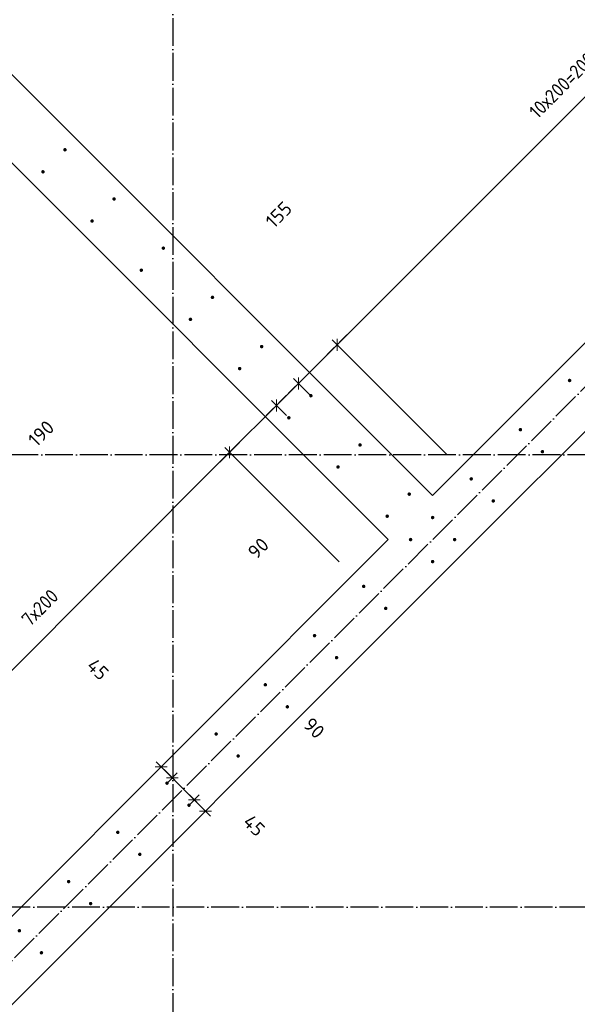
# Model space of a CAD drawing. Header units: millimetres. Extents: x -1001 to 124100, y -72947 to 40304.
# Tile 45 of 104: x 94709 to 96313, y -56379 to -53549. Entities that reach past the tile are written whole.
import ezdxf

# ---------------------------------------------------------------- set-up
doc = ezdxf.new("R2010")
doc.units = ezdxf.units.MM
doc.header["$PDMODE"] = 65
doc.linetypes.add('______11', pattern=[100, 80, -10, 0, -10])
doc.linetypes.add('______5', pattern=[220, 160, -20, 20, -20])
doc.layers.add('Арм.стержн. Выпуски', color=180, linetype='Continuous', lineweight=35)
doc.layers.add('Размерная линия_ общее_1', color=7, linetype='Continuous', lineweight=13)
doc.layers.add('Осевая линия_ общее', color=7, linetype='______5', lineweight=13, true_color=0xa0a0a0)
doc.styles.add('ISOCPEUR', font='ISOCPEUR')
doc.dimstyles.new('DIMSTYLE_11', dxfattribs={"dimtxt": 40, "dimasz": 40, "dimexe": 0, "dimexo": 0, "dimgap": 20, "dimtad": 2, "dimdec": 0, "dimrnd": 5, "dimzin": 12, "dimdsep": 46, "dimtxsty": 'ISOCPEUR', "dimblk1": 'ALL_ML_STRICH', "dimblk2": 'ALL_ML_STRICH', "dimsah": 1, "dimcen": 0, "dimclrd": 7, "dimclre": 256, "dimclrt": 7, "dimadec": 0, "dimazin": 0, "dimtfac": 1, "dimtdec": 0, "dimtix": 1, "dimtmove": 2, "dimatfit": 3, "dimfxl": 0, "dimtvp": 1.2, "dimtzin": 0, "dimlwd": 0, "dimlwe": -3, "dimarcsym": 0})
doc.dimstyles.new('DIMSTYLE_16', dxfattribs={"dimtxt": 40, "dimasz": 40, "dimexe": 0, "dimexo": 0, "dimgap": 20, "dimtad": 0, "dimdec": 0, "dimrnd": 5, "dimzin": 12, "dimdsep": 46, "dimtxsty": 'ISOCPEUR', "dimblk1": 'ALL_ML_STRICH', "dimblk2": 'ALL_ML_STRICH', "dimsah": 1, "dimcen": 0, "dimclrd": 7, "dimclre": 256, "dimclrt": 7, "dimadec": 0, "dimazin": 0, "dimtfac": 1, "dimtdec": 0, "dimtix": 1, "dimtmove": 2, "dimatfit": 3, "dimfxl": 0, "dimtzin": 0, "dimlwd": 0, "dimlwe": -3, "dimarcsym": 0})
doc.dimstyles.new('DIMSTYLE_9', dxfattribs={"dimtxt": 40, "dimasz": 40, "dimexe": 0, "dimexo": 0, "dimgap": 20, "dimtad": 2, "dimdec": 0, "dimrnd": 5, "dimzin": 12, "dimdsep": 46, "dimtxsty": 'ISOCPEUR', "dimblk1": 'ALL_ML_STRICH', "dimblk2": 'ALL_ML_STRICH', "dimsah": 1, "dimcen": 0, "dimclrd": 7, "dimclre": 256, "dimclrt": 7, "dimadec": 0, "dimazin": 0, "dimtfac": 1, "dimtdec": 0, "dimtix": 1, "dimtmove": 2, "dimatfit": 3, "dimfxl": 0, "dimtzin": 0, "dimlwd": 0, "dimlwe": -3, "dimarcsym": 0})

# ---------------------------------------------------------------- blocks, each defined once
blk = doc.blocks.new('СЛОЖНЫЙ_ОБЪЕКТ_0')
at = {"layer": 'Осевая линия_ общее', "color": 253, "linetype": '______11', "lineweight": -3, "true_color": 0xa0a0a0, "transparency": 33554687}
blk.add_line((87969.7, -62970.3), (101744.2, -49195.9), dxfattribs=at)
blk = doc.blocks.new('ALL_ML_STRICH')
at = {"color": 0, "linetype": 'ByBlock', "lineweight": -2}
for p, q in [((-1, 0), (0.5, 0)), ((-0.3, -0.3), (0.3, 0.3)), ((0, -0.5), (0, 0.5))]:
    blk.add_line(p, q, dxfattribs=at)
blk = doc.blocks.new('*D210')
at = {"layer": 'DEFPOINTS', "color": 7, "linetype": 'Continuous', "lineweight": 13, "transparency": 33554687}
for p in [(95116.2, -55696.6), (95186.1, -55690.3), (95107.7, -55705.1)]:
    blk.add_point(p, dxfattribs=at)
at = {"layer": 'Размерная линия_ общее_1', "color": 253, "linetype": 'Continuous', "lineweight": -2, "true_color": 0xa0a0a0, "transparency": 33554687}
for p, q in [((95116.2, -55696.6), (95116.2, -55696.6)), ((95148, -55728.4), (95148, -55728.4))]:
    blk.add_line(p, q, dxfattribs=at)
at = {"layer": 'Размерная линия_ общее_1', "color": 7, "linetype": 'Continuous', "lineweight": -2, "transparency": 33554687}
blk.add_line((95116.2, -55696.6), (95148, -55728.4), dxfattribs=at)
at = {"layer": 'Размерная линия_ общее_1', "color": 7, "linetype": 'Continuous', "lineweight": 13, "transparency": 33554687, "xscale": 40, "yscale": 40, "zscale": 40}
for p, rotation in [((95116.2, -55696.6), 135.0000000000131), ((95148, -55728.4), 315.0000000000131)]:
    blk.add_blockref('ALL_ML_STRICH', p, dxfattribs=dict(at, rotation=rotation))
at = {"layer": 'Размерная линия_ общее_1', "color": 7, "linetype": 'Continuous', "lineweight": 13, "transparency": 33554687, "insert": (94933.8, -55416.2), "char_height": 40, "width": 80, "attachment_point": 5, "rotation": 315, "style": 'ISOCPEUR'}
blk.add_mtext('\\A1;{45}', dxfattribs=at)
blk = doc.blocks.new('*D211')
at = {"layer": 'DEFPOINTS', "color": 7, "linetype": 'Continuous', "lineweight": 13, "transparency": 33554687}
for p in [(95186.1, -55690.3), (95148, -55728.4), (95249.4, -55753.6)]:
    blk.add_point(p, dxfattribs=at)
at = {"layer": 'Размерная линия_ общее_1', "color": 253, "linetype": 'Continuous', "lineweight": -2, "true_color": 0xa0a0a0, "transparency": 33554687}
for p, q in [((95148, -55728.4), (95148, -55728.4)), ((95211.3, -55791.7), (95211.3, -55791.7))]:
    blk.add_line(p, q, dxfattribs=at)
at = {"layer": 'Размерная линия_ общее_1', "color": 7, "linetype": 'Continuous', "lineweight": -2, "transparency": 33554687}
blk.add_line((95148, -55728.4), (95211.3, -55791.7), dxfattribs=at)
at = {"layer": 'Размерная линия_ общее_1', "color": 7, "linetype": 'Continuous', "lineweight": 13, "transparency": 33554687, "xscale": 40, "yscale": 40, "zscale": 40}
for p, rotation in [((95148, -55728.4), 135.0000000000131), ((95211.3, -55791.7), 315.0000000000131)]:
    blk.add_blockref('ALL_ML_STRICH', p, dxfattribs=dict(at, rotation=rotation))
at = {"layer": 'Размерная линия_ общее_1', "color": 7, "linetype": 'Continuous', "lineweight": 13, "transparency": 33554687, "insert": (95555.7, -55585.1), "char_height": 40, "width": 80, "attachment_point": 5, "rotation": 315, "style": 'ISOCPEUR'}
blk.add_mtext('\\A1;{90}', dxfattribs=at)
blk = doc.blocks.new('*D212')
at = {"layer": 'DEFPOINTS', "color": 7, "linetype": 'Continuous', "lineweight": 13, "transparency": 33554687}
for p in [(95249.4, -55753.6), (95211.3, -55791.7), (95230.2, -55837.1)]:
    blk.add_point(p, dxfattribs=at)
at = {"layer": 'Размерная линия_ общее_1', "color": 253, "linetype": 'Continuous', "lineweight": -2, "true_color": 0xa0a0a0, "transparency": 33554687}
for p, q in [((95211.3, -55791.7), (95211.3, -55791.7)), ((95243.4, -55823.9), (95243.4, -55823.9))]:
    blk.add_line(p, q, dxfattribs=at)
at = {"layer": 'Размерная линия_ общее_1', "color": 7, "linetype": 'Continuous', "lineweight": -2, "transparency": 33554687}
blk.add_line((95211.3, -55791.7), (95243.4, -55823.9), dxfattribs=at)
at = {"layer": 'Размерная линия_ общее_1', "color": 7, "linetype": 'Continuous', "lineweight": 13, "transparency": 33554687, "xscale": 40, "yscale": 40, "zscale": 40}
for p, rotation in [((95211.3, -55791.7), 135.0000000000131), ((95243.4, -55823.9), 315.0000000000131)]:
    blk.add_blockref('ALL_ML_STRICH', p, dxfattribs=dict(at, rotation=rotation))
at = {"layer": 'Размерная линия_ общее_1', "color": 7, "linetype": 'Continuous', "lineweight": 13, "transparency": 33554687, "insert": (95383.3, -55865.3), "char_height": 40, "width": 80, "attachment_point": 5, "rotation": 315, "style": 'ISOCPEUR'}
blk.add_mtext('\\A1;{45}', dxfattribs=at)
blk = doc.blocks.new('*D475')
at = {"layer": 'DEFPOINTS', "color": 7, "linetype": 'Continuous', "lineweight": 13, "transparency": 33554687}
for p in [(99707, -54010.6), (100196, -54499.5), (95811.9, -58883.6)]:
    blk.add_point(p, dxfattribs=at)
at = {"layer": 'Размерная линия_ общее_1', "color": 7, "linetype": 'Continuous', "lineweight": -2, "transparency": 33554687}
blk.add_line((99707, -54010.6), (95322.9, -58394.6), dxfattribs=at)
at = {"layer": 'Размерная линия_ общее_1', "color": 253, "linetype": 'Continuous', "lineweight": -2, "true_color": 0xa0a0a0, "transparency": 33554687}
for p, q in [((99707, -54010.6), (99707, -54010.6)), ((95322.9, -58394.6), (95322.9, -58394.6))]:
    blk.add_line(p, q, dxfattribs=at)
at = {"layer": 'Размерная линия_ общее_1', "color": 7, "linetype": 'Continuous', "lineweight": 13, "transparency": 33554687, "yscale": 40, "zscale": 40}
for p, xscale, rotation in [((99707, -54010.6), 40, 45.0000000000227), ((95322.9, -58394.6), 40.00000000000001, 225.0000000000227)]:
    blk.add_blockref('ALL_ML_STRICH', p, dxfattribs=dict(at, xscale=xscale, rotation=rotation))
at = {"layer": 'Размерная линия_ общее_1', "color": 7, "linetype": 'Continuous', "lineweight": 13, "transparency": 33554687, "insert": (97403.3, -56300.2), "char_height": 40, "width": 2, "attachment_point": 1, "rotation": 225, "line_spacing_factor": 0.60241, "style": 'ISOCPEUR'}
blk.add_mtext('31х200=6200', dxfattribs=at)
blk = doc.blocks.new('*D616')
at = {"layer": 'DEFPOINTS', "color": 7, "linetype": 'Continuous', "lineweight": 13, "transparency": 33554687}
for p in [(95698.4, -55178), (94323, -55782.4), (94708.5, -56167.9)]:
    blk.add_point(p, dxfattribs=at)
at = {"layer": 'Размерная линия_ общее_1', "color": 7, "linetype": 'Continuous', "lineweight": -2, "transparency": 33554687}
blk.add_line((94323, -55782.4), (95312.9, -54792.5), dxfattribs=at)
at = {"layer": 'Размерная линия_ общее_1', "color": 253, "linetype": 'Continuous', "lineweight": -2, "true_color": 0xa0a0a0, "transparency": 33554687}
for p, q in [((95627.7, -55107.2), (95312.9, -54792.5)), ((94637.8, -56097.2), (94323, -55782.4))]:
    blk.add_line(p, q, dxfattribs=at)
at = {"layer": 'Размерная линия_ общее_1', "color": 7, "linetype": 'Continuous', "lineweight": 13, "transparency": 33554687, "xscale": 40, "yscale": 40, "zscale": 40}
for p, rotation in [((95312.9, -54792.5), 44.999999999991), ((94323, -55782.4), 224.999999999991)]:
    blk.add_blockref('ALL_ML_STRICH', p, dxfattribs=dict(at, rotation=rotation))
at = {"layer": 'Размерная линия_ общее_1', "color": 7, "linetype": 'Continuous', "lineweight": 13, "transparency": 33554687, "insert": (94710.6, -55267.5), "char_height": 40, "width": 2, "attachment_point": 1, "rotation": 45, "line_spacing_factor": 0.60241, "style": 'ISOCPEUR'}
blk.add_mtext('\\W0.91;7х200', dxfattribs=at)
blk = doc.blocks.new('*D617')
at = {"layer": 'DEFPOINTS', "color": 7, "linetype": 'Continuous', "lineweight": 13, "transparency": 33554687}
for p in [(95483.1, -54693.3), (95312.9, -54792.5), (95698.4, -55178)]:
    blk.add_point(p, dxfattribs=at)
at = {"layer": 'Размерная линия_ общее_1', "color": 7, "linetype": 'Continuous', "lineweight": -2, "transparency": 33554687}
blk.add_line((95312.9, -54792.5), (95447.6, -54657.8), dxfattribs=at)
at = {"layer": 'Размерная линия_ общее_1', "color": 253, "linetype": 'Continuous', "lineweight": -2, "true_color": 0xa0a0a0, "transparency": 33554687}
for p, q in [((95476.5, -54686.6), (95447.6, -54657.8)), ((95627.7, -55107.2), (95312.9, -54792.5))]:
    blk.add_line(p, q, dxfattribs=at)
at = {"layer": 'Размерная линия_ общее_1', "color": 7, "linetype": 'Continuous', "lineweight": 13, "transparency": 33554687, "xscale": 40, "yscale": 40, "zscale": 40}
for p, rotation in [((95447.6, -54657.8), 44.999999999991), ((95312.9, -54792.5), 224.999999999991)]:
    blk.add_blockref('ALL_ML_STRICH', p, dxfattribs=dict(at, rotation=rotation))
at = {"layer": 'Размерная линия_ общее_1', "color": 7, "linetype": 'Continuous', "lineweight": 13, "transparency": 33554687, "insert": (94771, -54738.3), "char_height": 40, "width": 120, "attachment_point": 5, "rotation": 45, "style": 'ISOCPEUR'}
blk.add_mtext('\\A1;{190}', dxfattribs=at)
blk = doc.blocks.new('*D618')
at = {"layer": 'DEFPOINTS', "color": 7, "linetype": 'Continuous', "lineweight": 13, "transparency": 33554687}
for p in [(95546.4, -54630), (95447.6, -54657.8), (95483.1, -54693.3)]:
    blk.add_point(p, dxfattribs=at)
at = {"layer": 'Размерная линия_ общее_1', "color": 7, "linetype": 'Continuous', "lineweight": -2, "transparency": 33554687}
blk.add_line((95447.6, -54657.8), (95510.9, -54594.5), dxfattribs=at)
at = {"layer": 'Размерная линия_ общее_1', "color": 253, "linetype": 'Continuous', "lineweight": -2, "true_color": 0xa0a0a0, "transparency": 33554687}
for p, q in [((95546.4, -54630), (95510.9, -54594.5)), ((95476.5, -54686.6), (95447.6, -54657.8))]:
    blk.add_line(p, q, dxfattribs=at)
at = {"layer": 'Размерная линия_ общее_1', "color": 7, "linetype": 'Continuous', "lineweight": 13, "transparency": 33554687, "xscale": 40, "yscale": 40, "zscale": 40}
for p, rotation in [((95510.9, -54594.5), 44.999999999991), ((95447.6, -54657.8), 224.999999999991)]:
    blk.add_blockref('ALL_ML_STRICH', p, dxfattribs=dict(at, rotation=rotation))
at = {"layer": 'Размерная линия_ общее_1', "color": 7, "linetype": 'Continuous', "lineweight": 13, "transparency": 33554687, "insert": (95395.3, -55068.3), "char_height": 40, "width": 80, "attachment_point": 5, "rotation": 45, "style": 'ISOCPEUR'}
blk.add_mtext('\\A1;{90}', dxfattribs=at)
blk = doc.blocks.new('*D619')
at = {"layer": 'DEFPOINTS', "color": 7, "linetype": 'Continuous', "lineweight": 13, "transparency": 33554687}
for p in [(95510.9, -54594.5), (95546.4, -54630), (96007.5, -54868.9)]:
    blk.add_point(p, dxfattribs=at)
at = {"layer": 'Размерная линия_ общее_1', "color": 7, "linetype": 'Continuous', "lineweight": -2, "transparency": 33554687}
blk.add_line((95510.9, -54594.5), (95622, -54483.4), dxfattribs=at)
at = {"layer": 'Размерная линия_ общее_1', "color": 253, "linetype": 'Continuous', "lineweight": -2, "true_color": 0xa0a0a0, "transparency": 33554687}
for p, q in [((95936.8, -54798.2), (95622, -54483.4)), ((95546.4, -54630), (95510.9, -54594.5))]:
    blk.add_line(p, q, dxfattribs=at)
at = {"layer": 'Размерная линия_ общее_1', "color": 7, "linetype": 'Continuous', "lineweight": 13, "transparency": 33554687, "xscale": 40, "yscale": 40, "zscale": 40}
for p, rotation in [((95622, -54483.4), 44.999999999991), ((95510.9, -54594.5), 224.999999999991)]:
    blk.add_blockref('ALL_ML_STRICH', p, dxfattribs=dict(at, rotation=rotation))
at = {"layer": 'Размерная линия_ общее_1', "color": 7, "linetype": 'Continuous', "lineweight": 13, "transparency": 33554687, "insert": (95454, -54109.4), "char_height": 40, "width": 120, "attachment_point": 5, "rotation": 45, "style": 'ISOCPEUR'}
blk.add_mtext('\\A1;{155}', dxfattribs=at)
blk = doc.blocks.new('*D620')
at = {"layer": 'DEFPOINTS', "color": 7, "linetype": 'Continuous', "lineweight": 13, "transparency": 33554687}
for p in [(97421.7, -53454.7), (95622, -54483.4), (96007.5, -54868.9)]:
    blk.add_point(p, dxfattribs=at)
at = {"layer": 'Размерная линия_ общее_1', "color": 7, "linetype": 'Continuous', "lineweight": -2, "transparency": 33554687}
blk.add_line((95622, -54483.4), (97036.2, -53069.2), dxfattribs=at)
at = {"layer": 'Размерная линия_ общее_1', "color": 253, "linetype": 'Continuous', "lineweight": -2, "true_color": 0xa0a0a0, "transparency": 33554687}
for p, q in [((97351, -53384), (97036.2, -53069.2)), ((95936.8, -54798.2), (95622, -54483.4))]:
    blk.add_line(p, q, dxfattribs=at)
at = {"layer": 'Размерная линия_ общее_1', "color": 7, "linetype": 'Continuous', "lineweight": 13, "transparency": 33554687, "xscale": 40, "yscale": 40, "zscale": 40}
for p, rotation in [((97036.2, -53069.2), 44.999999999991), ((95622, -54483.4), 224.999999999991)]:
    blk.add_blockref('ALL_ML_STRICH', p, dxfattribs=dict(at, rotation=rotation))
at = {"layer": 'Размерная линия_ общее_1', "color": 7, "linetype": 'Continuous', "lineweight": 13, "transparency": 33554687, "insert": (96170.3, -53807.8), "char_height": 40, "width": 2, "attachment_point": 1, "rotation": 45, "line_spacing_factor": 0.60241, "style": 'ISOCPEUR'}
blk.add_mtext('\\W0.91;10х200=2000', dxfattribs=at)

msp = doc.modelspace()

# ---------------------------------------------------------------- hatches: boundary and pattern name
at = {"layer": 'Арм.стержн. Выпуски', "linetype": 'Continuous', "lineweight": 35, "transparency": 33554687}
for points in [[(94844.3, -53922.9), (94843.9, -53920.9), (94842.8, -53919.3), (94841.2, -53918.2), (94839.3, -53917.9), (94837.4, -53918.2), (94835.8, -53919.3), (94834.7, -53920.9), (94834.3, -53922.9), (94834.7, -53924.8), (94835.8, -53926.4), (94837.4, -53927.5), (94839.3, -53927.9), (94841.2, -53927.5), (94842.8, -53926.4), (94843.9, -53924.8)], [(94781, -53986.2), (94780.6, -53984.3), (94779.5, -53982.6), (94777.9, -53981.5), (94776, -53981.2), (94774.1, -53981.5), (94772.5, -53982.6), (94771.4, -53984.3), (94771, -53986.2), (94771.4, -53988.1), (94772.5, -53989.7), (94774.1, -53990.8), (94776, -53991.2), (94777.9, -53990.8), (94779.5, -53989.7), (94780.6, -53988.1)], [(94985.7, -54064.3), (94985.3, -54062.4), (94984.3, -54060.7), (94982.6, -54059.7), (94980.7, -54059.3), (94978.8, -54059.7), (94977.2, -54060.7), (94976.1, -54062.4), (94975.7, -54064.3), (94976.1, -54066.2), (94977.2, -54067.8), (94978.8, -54068.9), (94980.7, -54069.3), (94982.6, -54068.9), (94984.3, -54067.8), (94985.3, -54066.2)], [(94922.4, -54127.6), (94922, -54125.7), (94920.9, -54124.1), (94919.3, -54123), (94917.4, -54122.6), (94915.5, -54123), (94913.9, -54124.1), (94912.8, -54125.7), (94912.4, -54127.6), (94912.8, -54129.5), (94913.9, -54131.1), (94915.5, -54132.2), (94917.4, -54132.6), (94919.3, -54132.2), (94920.9, -54131.1), (94922, -54129.5)], [(95127.1, -54205.7), (95126.8, -54203.8), (95125.7, -54202.2), (95124.1, -54201.1), (95122.1, -54200.7), (95120.2, -54201.1), (95118.6, -54202.2), (95117.5, -54203.8), (95117.1, -54205.7), (95117.5, -54207.6), (95118.6, -54209.2), (95120.2, -54210.3), (95122.1, -54210.7), (95124.1, -54210.3), (95125.7, -54209.2), (95126.8, -54207.6)], [(95063.8, -54269), (95063.5, -54267.1), (95062.4, -54265.5), (95060.7, -54264.4), (95058.8, -54264), (95056.9, -54264.4), (95055.3, -54265.5), (95054.2, -54267.1), (95053.8, -54269), (95054.2, -54270.9), (95055.3, -54272.5), (95056.9, -54273.6), (95058.8, -54274), (95060.7, -54273.6), (95062.4, -54272.5), (95063.5, -54270.9)], [(95268.6, -54347.1), (95268.2, -54345.2), (95267.1, -54343.6), (95265.5, -54342.5), (95263.6, -54342.1), (95261.6, -54342.5), (95260, -54343.6), (95258.9, -54345.2), (95258.6, -54347.1), (95258.9, -54349), (95260, -54350.7), (95261.6, -54351.7), (95263.6, -54352.1), (95265.5, -54351.7), (95267.1, -54350.7), (95268.2, -54349)], [(95205.3, -54410.4), (95204.9, -54408.5), (95203.8, -54406.9), (95202.2, -54405.8), (95200.3, -54405.4), (95198.3, -54405.8), (95196.7, -54406.9), (95195.6, -54408.5), (95195.3, -54410.4), (95195.6, -54412.3), (95196.7, -54414), (95198.3, -54415), (95200.3, -54415.4), (95202.2, -54415), (95203.8, -54414), (95204.9, -54412.3)], [(95410, -54488.5), (95409.6, -54486.6), (95408.5, -54485), (95406.9, -54483.9), (95405, -54483.5), (95403.1, -54483.9), (95401.4, -54485), (95400.4, -54486.6), (95400, -54488.5), (95400.4, -54490.5), (95401.4, -54492.1), (95403.1, -54493.2), (95405, -54493.5), (95406.9, -54493.2), (95408.5, -54492.1), (95409.6, -54490.5)], [(95346.7, -54551.9), (95346.3, -54549.9), (95345.2, -54548.3), (95343.6, -54547.2), (95341.7, -54546.9), (95339.8, -54547.2), (95338.1, -54548.3), (95337.1, -54549.9), (95336.7, -54551.9), (95337.1, -54553.8), (95338.1, -54555.4), (95339.8, -54556.5), (95341.7, -54556.9), (95343.6, -54556.5), (95345.2, -54555.4), (95346.3, -54553.8)], [(96295.3, -54586), (96294.9, -54584.1), (96293.9, -54582.5), (96292.2, -54581.4), (96290.3, -54581), (96288.4, -54581.4), (96286.8, -54582.5), (96285.7, -54584.1), (96285.3, -54586), (96285.7, -54588), (96286.8, -54589.6), (96288.4, -54590.7), (96290.3, -54591), (96292.2, -54590.7), (96293.9, -54589.6), (96294.9, -54588)], [(95551.4, -54630), (95551, -54628.1), (95549.9, -54626.4), (95548.3, -54625.3), (95546.4, -54625), (95544.5, -54625.3), (95542.9, -54626.4), (95541.8, -54628.1), (95541.4, -54630), (95541.8, -54631.9), (95542.9, -54633.5), (95544.5, -54634.6), (95546.4, -54635), (95548.3, -54634.6), (95549.9, -54633.5), (95551, -54631.9)], [(95488.1, -54693.3), (95487.7, -54691.4), (95486.6, -54689.7), (95485, -54688.7), (95483.1, -54688.3), (95481.2, -54688.7), (95479.6, -54689.7), (95478.5, -54691.4), (95478.1, -54693.3), (95478.5, -54695.2), (95479.6, -54696.8), (95481.2, -54697.9), (95483.1, -54698.3), (95485, -54697.9), (95486.6, -54696.8), (95487.7, -54695.2)], [(96153.9, -54727.5), (96153.5, -54725.5), (96152.4, -54723.9), (96150.8, -54722.8), (96148.9, -54722.5), (96147, -54722.8), (96145.4, -54723.9), (96144.3, -54725.5), (96143.9, -54727.5), (96144.3, -54729.4), (96145.4, -54731), (96147, -54732.1), (96148.9, -54732.5), (96150.8, -54732.1), (96152.4, -54731), (96153.5, -54729.4)], [(95692.8, -54771.4), (95692.4, -54769.5), (95691.4, -54767.8), (95689.7, -54766.8), (95687.8, -54766.4), (95685.9, -54766.8), (95684.3, -54767.8), (95683.2, -54769.5), (95682.8, -54771.4), (95683.2, -54773.3), (95684.3, -54774.9), (95685.9, -54776), (95687.8, -54776.4), (95689.7, -54776), (95691.4, -54774.9), (95692.4, -54773.3)], [(96217.2, -54790.8), (96216.8, -54788.9), (96215.7, -54787.2), (96214.1, -54786.1), (96212.2, -54785.8), (96210.3, -54786.1), (96208.7, -54787.2), (96207.6, -54788.9), (96207.2, -54790.8), (96207.6, -54792.7), (96208.7, -54794.3), (96210.3, -54795.4), (96212.2, -54795.8), (96214.1, -54795.4), (96215.7, -54794.3), (96216.8, -54792.7)], [(95629.5, -54834.7), (95629.1, -54832.8), (95628.1, -54831.2), (95626.4, -54830.1), (95624.5, -54829.7), (95622.6, -54830.1), (95621, -54831.2), (95619.9, -54832.8), (95619.5, -54834.7), (95619.9, -54836.6), (95621, -54838.2), (95622.6, -54839.3), (95624.5, -54839.7), (95626.4, -54839.3), (95628.1, -54838.2), (95629.1, -54836.6)], [(96012.5, -54868.9), (96012.1, -54867), (96011, -54865.3), (96009.4, -54864.3), (96007.5, -54863.9), (96005.6, -54864.3), (96003.9, -54865.3), (96002.9, -54867), (96002.5, -54868.9), (96002.9, -54870.8), (96003.9, -54872.4), (96005.6, -54873.5), (96007.5, -54873.9), (96009.4, -54873.5), (96011, -54872.4), (96012.1, -54870.8)], [(95834.2, -54912.8), (95833.9, -54910.9), (95832.8, -54909.3), (95831.2, -54908.2), (95829.2, -54907.8), (95827.3, -54908.2), (95825.7, -54909.3), (95824.6, -54910.9), (95824.2, -54912.8), (95824.6, -54914.7), (95825.7, -54916.3), (95827.3, -54917.4), (95829.2, -54917.8), (95831.2, -54917.4), (95832.8, -54916.3), (95833.9, -54914.7)], [(96075.8, -54932.2), (96075.4, -54930.3), (96074.3, -54928.7), (96072.7, -54927.6), (96070.8, -54927.2), (96068.9, -54927.6), (96067.3, -54928.7), (96066.2, -54930.3), (96065.8, -54932.2), (96066.2, -54934.1), (96067.3, -54935.7), (96068.9, -54936.8), (96070.8, -54937.2), (96072.7, -54936.8), (96074.3, -54935.7), (96075.4, -54934.1)], [(95770.9, -54976.1), (95770.6, -54974.2), (95769.5, -54972.6), (95767.9, -54971.5), (95765.9, -54971.1), (95764, -54971.5), (95762.4, -54972.6), (95761.3, -54974.2), (95760.9, -54976.1), (95761.3, -54978), (95762.4, -54979.7), (95764, -54980.7), (95765.9, -54981.1), (95767.9, -54980.7), (95769.5, -54979.7), (95770.6, -54978)], [(95901.4, -54980), (95901, -54978), (95899.9, -54976.4), (95898.3, -54975.3), (95896.4, -54975), (95894.5, -54975.3), (95892.9, -54976.4), (95891.8, -54978), (95891.4, -54980), (95891.8, -54981.9), (95892.9, -54983.5), (95894.5, -54984.6), (95896.4, -54985), (95898.3, -54984.6), (95899.9, -54983.5), (95901, -54981.9)], [(95838.1, -55043.3), (95837.7, -55041.4), (95836.6, -55039.7), (95835, -55038.7), (95833.1, -55038.3), (95831.2, -55038.7), (95829.6, -55039.7), (95828.5, -55041.4), (95828.1, -55043.3), (95828.5, -55045.2), (95829.6, -55046.8), (95831.2, -55047.9), (95833.1, -55048.3), (95835, -55047.9), (95836.6, -55046.8), (95837.7, -55045.2)], [(95964.7, -55043.3), (95964.3, -55041.4), (95963.2, -55039.7), (95961.6, -55038.7), (95959.7, -55038.3), (95957.8, -55038.7), (95956.2, -55039.7), (95955.1, -55041.4), (95954.7, -55043.3), (95955.1, -55045.2), (95956.2, -55046.8), (95957.8, -55047.9), (95959.7, -55048.3), (95961.6, -55047.9), (95963.2, -55046.8), (95964.3, -55045.2)], [(95901.4, -55106.6), (95901, -55104.7), (95899.9, -55103), (95898.3, -55102), (95896.4, -55101.6), (95894.5, -55102), (95892.9, -55103), (95891.8, -55104.7), (95891.4, -55106.6), (95891.8, -55108.5), (95892.9, -55110.1), (95894.5, -55111.2), (95896.4, -55111.6), (95898.3, -55111.2), (95899.9, -55110.1), (95901, -55108.5)], [(95703.4, -55178), (95703, -55176), (95701.9, -55174.4), (95700.3, -55173.3), (95698.4, -55173), (95696.5, -55173.3), (95694.9, -55174.4), (95693.8, -55176), (95693.4, -55178), (95693.8, -55179.9), (95694.9, -55181.5), (95696.5, -55182.6), (95698.4, -55183), (95700.3, -55182.6), (95701.9, -55181.5), (95703, -55179.9)], [(95766.7, -55241.3), (95766.3, -55239.3), (95765.3, -55237.7), (95763.6, -55236.6), (95761.7, -55236.3), (95759.8, -55236.6), (95758.2, -55237.7), (95757.1, -55239.3), (95756.7, -55241.3), (95757.1, -55243.2), (95758.2, -55244.8), (95759.8, -55245.9), (95761.7, -55246.3), (95763.6, -55245.9), (95765.3, -55244.8), (95766.3, -55243.2)], [(95562, -55319.4), (95561.6, -55317.5), (95560.5, -55315.8), (95558.9, -55314.8), (95557, -55314.4), (95555.1, -55314.8), (95553.5, -55315.8), (95552.4, -55317.5), (95552, -55319.4), (95552.4, -55321.3), (95553.5, -55322.9), (95555.1, -55324), (95557, -55324.4), (95558.9, -55324), (95560.5, -55322.9), (95561.6, -55321.3)], [(95625.3, -55382.7), (95624.9, -55380.8), (95623.8, -55379.1), (95622.2, -55378.1), (95620.3, -55377.7), (95618.4, -55378.1), (95616.8, -55379.1), (95615.7, -55380.8), (95615.3, -55382.7), (95615.7, -55384.6), (95616.8, -55386.2), (95618.4, -55387.3), (95620.3, -55387.7), (95622.2, -55387.3), (95623.8, -55386.2), (95624.9, -55384.6)], [(95420.6, -55460.8), (95420.2, -55458.9), (95419.1, -55457.3), (95417.5, -55456.2), (95415.6, -55455.8), (95413.7, -55456.2), (95412, -55457.3), (95411, -55458.9), (95410.6, -55460.8), (95411, -55462.7), (95412, -55464.3), (95413.7, -55465.4), (95415.6, -55465.8), (95417.5, -55465.4), (95419.1, -55464.3), (95420.2, -55462.7)], [(95483.9, -55524.1), (95483.5, -55522.2), (95482.4, -55520.6), (95480.8, -55519.5), (95478.9, -55519.1), (95477, -55519.5), (95475.3, -55520.6), (95474.3, -55522.2), (95473.9, -55524.1), (95474.3, -55526), (95475.3, -55527.6), (95477, -55528.7), (95478.9, -55529.1), (95480.8, -55528.7), (95482.4, -55527.6), (95483.5, -55526)], [(95279.1, -55602.2), (95278.8, -55600.3), (95277.7, -55598.7), (95276.1, -55597.6), (95274.1, -55597.2), (95272.2, -55597.6), (95270.6, -55598.7), (95269.5, -55600.3), (95269.1, -55602.2), (95269.5, -55604.1), (95270.6, -55605.8), (95272.2, -55606.8), (95274.1, -55607.2), (95276.1, -55606.8), (95277.7, -55605.8), (95278.8, -55604.1)], [(95342.5, -55665.5), (95342.1, -55663.6), (95341, -55662), (95339.4, -55660.9), (95337.5, -55660.5), (95335.5, -55660.9), (95333.9, -55662), (95332.8, -55663.6), (95332.5, -55665.5), (95332.8, -55667.4), (95333.9, -55669.1), (95335.5, -55670.1), (95337.5, -55670.5), (95339.4, -55670.1), (95341, -55669.1), (95342.1, -55667.4)], [(95137.7, -55743.6), (95137.3, -55741.7), (95136.3, -55740.1), (95134.6, -55739), (95132.7, -55738.6), (95130.8, -55739), (95129.2, -55740.1), (95128.1, -55741.7), (95127.7, -55743.6), (95128.1, -55745.6), (95129.2, -55747.2), (95130.8, -55748.3), (95132.7, -55748.6), (95134.6, -55748.3), (95136.3, -55747.2), (95137.3, -55745.6)], [(95201, -55806.9), (95200.7, -55805), (95199.6, -55803.4), (95197.9, -55802.3), (95196, -55801.9), (95194.1, -55802.3), (95192.5, -55803.4), (95191.4, -55805), (95191, -55806.9), (95191.4, -55808.9), (95192.5, -55810.5), (95194.1, -55811.6), (95196, -55811.9), (95197.9, -55811.6), (95199.6, -55810.5), (95200.7, -55808.9)], [(94996.3, -55885.1), (94995.9, -55883.1), (94994.8, -55881.5), (94993.2, -55880.4), (94991.3, -55880.1), (94989.4, -55880.4), (94987.8, -55881.5), (94986.7, -55883.1), (94986.3, -55885.1), (94986.7, -55887), (94987.8, -55888.6), (94989.4, -55889.7), (94991.3, -55890.1), (94993.2, -55889.7), (94994.8, -55888.6), (94995.9, -55887)], [(95059.6, -55948.4), (95059.2, -55946.5), (95058.1, -55944.8), (95056.5, -55943.7), (95054.6, -55943.4), (95052.7, -55943.7), (95051.1, -55944.8), (95050, -55946.5), (95049.6, -55948.4), (95050, -55950.3), (95051.1, -55951.9), (95052.7, -55953), (95054.6, -55953.4), (95056.5, -55953), (95058.1, -55951.9), (95059.2, -55950.3)], [(94854.9, -56026.5), (94854.5, -56024.6), (94853.4, -56022.9), (94851.8, -56021.9), (94849.9, -56021.5), (94848, -56021.9), (94846.3, -56022.9), (94845.3, -56024.6), (94844.9, -56026.5), (94845.3, -56028.4), (94846.3, -56030), (94848, -56031.1), (94849.9, -56031.5), (94851.8, -56031.1), (94853.4, -56030), (94854.5, -56028.4)], [(94918.2, -56089.8), (94917.8, -56087.9), (94916.7, -56086.3), (94915.1, -56085.2), (94913.2, -56084.8), (94911.3, -56085.2), (94909.7, -56086.3), (94908.6, -56087.9), (94908.2, -56089.8), (94908.6, -56091.7), (94909.7, -56093.3), (94911.3, -56094.4), (94913.2, -56094.8), (94915.1, -56094.4), (94916.7, -56093.3), (94917.8, -56091.7)], [(94713.5, -56167.9), (94713.1, -56166), (94712, -56164.4), (94710.4, -56163.3), (94708.5, -56162.9), (94706.5, -56163.3), (94704.9, -56164.4), (94703.8, -56166), (94703.5, -56167.9), (94703.8, -56169.8), (94704.9, -56171.4), (94706.5, -56172.5), (94708.5, -56172.9), (94710.4, -56172.5), (94712, -56171.4), (94713.1, -56169.8)], [(94776.8, -56231.2), (94776.4, -56229.3), (94775.3, -56227.7), (94773.7, -56226.6), (94771.8, -56226.2), (94769.9, -56226.6), (94768.2, -56227.7), (94767.2, -56229.3), (94766.8, -56231.2), (94767.2, -56233.1), (94768.2, -56234.7), (94769.9, -56235.8), (94771.8, -56236.2), (94773.7, -56235.8), (94775.3, -56234.7), (94776.4, -56233.1)]]:
    msp.add_hatch(color=4, dxfattribs=at).paths.add_polyline_path(points)

# ---------------------------------------------------------------- linework, layer by layer
at = {"color": 7, "linetype": 'Continuous', "lineweight": 35, "transparency": 33554687}
for p, q in [((94531.7, -53551.6), (95896.4, -54916.4)), ((95769.1, -55043.6), (94531.7, -53806.2)), ((95896.4, -54916.4), (96504.5, -54308.2)), ((96631.8, -54435.5), (96023.7, -55043.6)), ((94637.8, -56175), (95769.1, -55043.6)), ((96023.7, -55043.6), (95896.4, -55170.9)), ((95896.4, -55170.9), (94637.8, -56429.6))]:
    msp.add_line(p, q, dxfattribs=at)
at = {"layer": 'Осевая линия_ общее', "color": 253, "linetype": '______11', "lineweight": -3, "true_color": 0xa0a0a0, "transparency": 33554687}
for p, q in [((95150, -29220), (95150, -72827.9)), ((102370, -54800), (77142.2, -54800)), ((105150, -56100), (77142.2, -56100))]:
    msp.add_line(p, q, dxfattribs=at)

# ---------------------------------------------------------------- block references
msp.add_blockref('СЛОЖНЫЙ_ОБЪЕКТ_0', (0, 0), dxfattribs=at)

# ---------------------------------------------------------------- dimensions: what is measured, and where the dimension line sits
at = {"layer": 'Размерная линия_ общее_1', "color": 7, "linetype": 'Continuous', "lineweight": 13, "transparency": 33554687}
for base, p1, p2, angle, text, picture, middle in [((97036.2, -53069.2), (95936.8, -54798.2), (97351, -53384), 45, '\\W0.91;10х200=2000', '*D620', (96315, -53762.1)), ((95322.9, -58394.6), (99707, -54010.6), (95322.9, -58394.6), 225, '31х200=6200', '*D475', (97500.8, -56188.5)), ((95312.9, -54792.5), (94637.8, -56097.2), (95627.7, -55107.2), 45, '\\W0.91;7х200', '*D616', (94803.8, -55273.3))]:
    dim = msp.add_linear_dim(base=base, p1=p1, p2=p2, angle=angle, text=text, dimstyle='DIMSTYLE_9', override={"dimpost": '<>', "dimclrd": 7, "dimclre": 253, "dimclrt": 7, "dimlwd": 0, "dimlwe": 65533}, dxfattribs=at)
    dim.commit()
    dim.dimension.update_dxf_attribs({"geometry": picture, "text_midpoint": middle, "dimtype": 160})
for base, p1, p2, angle, dimstyle, picture, middle in [((95622, -54483.4), (95546.4, -54630), (95936.8, -54798.2), 45, 'DIMSTYLE_9', '*D619', (95454, -54109.4)), ((95510.9151, -54594.4741), (95476.4533, -54686.6287), (95546.4046, -54629.9636), 45, 'DIMSTYLE_16', '*D618', (95395.3192, -55068.3433)), ((95447.6, -54657.8), (95627.7, -55107.2), (95476.5, -54686.6), 45, 'DIMSTYLE_9', '*D617', (94771, -54738.3)), ((95148, -55728.4), (95116.2, -55696.6), (95148, -55728.4), 315, 'DIMSTYLE_11', '*D210', (94933.8, -55416.2)), ((95211.3, -55791.7), (95148, -55728.4), (95211.3, -55791.7), 315, 'DIMSTYLE_9', '*D211', (95555.7, -55585.1)), ((95243.4, -55823.9), (95211.3, -55791.7), (95243.4, -55823.9), 315, 'DIMSTYLE_11', '*D212', (95383.3, -55865.3))]:
    dim = msp.add_linear_dim(base=base, p1=p1, p2=p2, angle=angle, dimstyle=dimstyle, override={"dimpost": '<>', "dimclrd": 7, "dimclre": 253, "dimclrt": 7, "dimlwd": 0, "dimlwe": 65533}, dxfattribs=at)
    dim.commit()
    dim.dimension.update_dxf_attribs({"geometry": picture, "text_midpoint": middle, "dimtype": 160})

doc.saveas('drawing.dxf')
